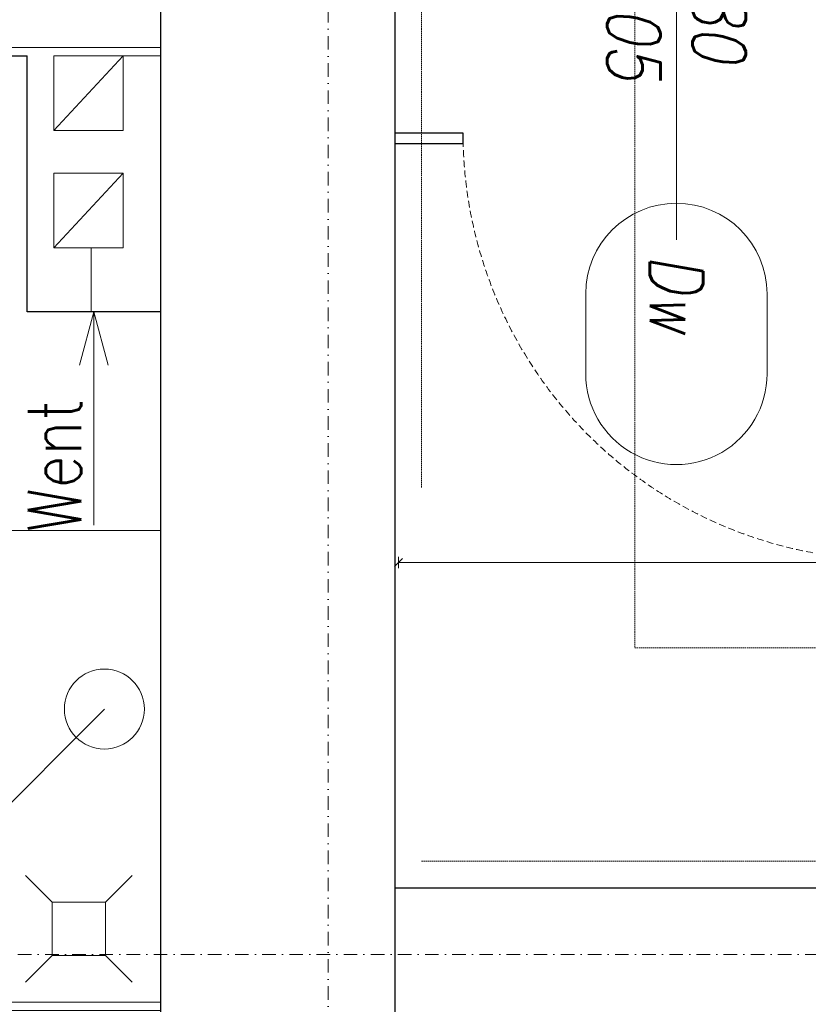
# Model space of a CAD drawing. Header units: millimetres. Extents: x -1893473 to 1546619, y -568027 to 942944.
# Tile 162 of 256: x 166263 to 167742, y -498713 to -496867. Entities that reach past the tile are written whole.
import ezdxf
from ezdxf.enums import TextEntityAlignment as Align

# ---------------------------------------------------------------- set-up
doc = ezdxf.new("R2010")
doc.units = ezdxf.units.MM
doc.header["$LTSCALE"] = 0.2
doc.linetypes.add('DASHDOT', pattern=[25.4, 12.7, -6.35, 0, -6.35])
doc.linetypes.add('HIDDEN', pattern=[9.525, 6.35, -3.175])
doc.layers.get('0').update_dxf_attribs({"lineweight": 0})
for name, color, linetype, lineweight in [('!! 0_ Istn-sciany', 7, 'Continuous', 30), ('!! 0_ Istn-widok', 1, 'Continuous', 15), ('!! 0_ Opis', 3, 'Continuous', 13), ('!! 0_Istn-armatura', 6, 'Continuous', 9), ('!! 0_Istn-cienka', 4, 'Continuous', 9), ('!! 0_Istn-went', 5, 'Continuous', 13), ('!! 0_Opis_pom', 9, 'Continuous', 13), ('!! 0_Osie', 1, 'DASHDOT', 13), ('!! 1_drzwi opis', 151, 'Continuous', 9), ('!! 1_drzwi-linia', 213, 'Continuous', 5), ('!! 1_OPIS POM NOWE', 140, 'Continuous', 5), ('!! wymiary osi', 250, 'Continuous', 9), ('P-Opis nadproża', 150, 'Continuous', 9), ('P-Osie', 1, 'DASHDOT', 18)]:
    doc.layers.add(name, color=color, linetype=linetype, lineweight=lineweight)
doc.layers.add('!! 1_zabudowa GK', color=33, linetype='Continuous')
doc.layers.add('Powierzchnia', color=140, linetype='Continuous', lineweight=5, plot=False)
doc.styles.add('50', font='ROMANS.shx', dxfattribs={"width": 0.8, "height": 10})
doc.styles.add('ARCHETYP', font='romans.shx', dxfattribs={"height": 15})
doc.styles.add('ARIAL', font='tahoma.ttf')
doc.styles.add('TXT', font='simplex.shx')
doc.dimstyles.new('DIM50', dxfattribs={"dimscale": 5, "dimtxt": 2.5, "dimasz": 1.5, "dimexe": 0, "dimexo": 0, "dimgap": 0.5, "dimtad": 1, "dimdec": 4, "dimrnd": 0.5, "dimdsep": 46, "dimtxsty": 'TXT', "dimblk1": 'TICK1', "dimblk2": 'TICK1', "dimsah": 1, "dimcen": 0, "dimse1": 1, "dimse2": 1, "dimclrd": 1, "dimclre": 7, "dimclrt": 9, "dimadec": 0, "dimazin": 0, "dimtfac": 1, "dimtdec": 4, "dimtmove": 2, "dimatfit": 3, "dimldrblk": 'TICK1', "dimfxl": 1, "dimtolj": 1, "dimarcsym": 0})

# ---------------------------------------------------------------- blocks, each defined once
blk = doc.blocks.new('A$C19D82A3D')
for points in [[(-5, 10), (-10, 15)], [(5, 10), (10, 15)], [(-5, 0), (-10, -5)], [(5, 0), (10, -5)]]:
    blk.add_lwpolyline(points)
blk.add_lwpolyline([(-5, 10), (5, 10), (5, 0), (-5, 0)], close=True)
blk = doc.blocks.new('BLOK OSI')
at = {"layer": 'P-Osie'}
for points in [[(51992.21, -199661.23), (51992.21, -193642.41)], [(48625.51, -198090.09), (53810.61, -198090.09)]]:
    blk.add_lwpolyline(points, dxfattribs=at)
blk = doc.blocks.new('drzwi 80-205')
blk.add_lwpolyline([(61128.31, -197571.09), (61128.31, -197491.09), (61131.31, -197491.09), (61131.31, -197571.09)], close=True)
blk.add_lwpolyline([(61088.31, -197551.09), (61088.31, -197591.09)])
at = {"linetype": 'HIDDEN'}
blk.add_arc((61128.31, -197571.09), 80, 88.0898, 180, dxfattribs=at)
blk = doc.blocks.new('1_ok-opis')
blk.add_line((0, 111.61), (0, 50))
for points in [[(-17, 128.61), (-17, 143.61)], [(17, 128.61), (17, 143.61)]]:
    blk.add_lwpolyline(points)
for centre, start, end in [((0, 143.61), 0, 180), ((0, 128.61), 180, 0)]:
    blk.add_arc(centre, 17, start, end)
at = {"style": 'ARCHETYP'}
for tag, height, rotation, p in [('NR', 12, 90, (0, 136.9)), ('NR', 12, 270, (0, 136.9)), ('SZEROKOŚĆ', 10, 270, (8, 78.29)), ('SZEROKOŚĆ', 10, 90, (-8, 78.29)), ('WYSOKOŚĆ', 10, 270, (-8, 78.29)), ('WYSOKOŚĆ', 10, 90, (8, 78.29))]:
    blk.add_attdef(tag, text='', height=height, rotation=rotation, dxfattribs=at).set_placement(p, align=Align.MIDDLE)
blk = doc.blocks.new('TICK1')
at = {"color": 2}
blk.add_line((-1, -1), (1, 1), dxfattribs=at)
at = {"color": 0}
for p, q in [((0, 0), (-1, 0)), ((0, -1.4), (0, 1.4))]:
    blk.add_line(p, q, dxfattribs=at)
blk = doc.blocks.new('*D1249')
at = {"layer": '!! wymiary osi', "color": 1, "lineweight": -2, "transparency": 16777216}
blk.add_line((298300.9, -503784.1), (295213.6, -503784.1), dxfattribs=at)
at = {"layer": 'DEFPOINTS', "color": 0, "transparency": 16777216}
for p in [(298308.4, -503293.7), (295206.1, -503430.6), (295206.1, -503784.1)]:
    blk.add_point(p, dxfattribs=at)
at = {"layer": '!! wymiary osi', "color": 1, "lineweight": -2, "transparency": 16777216, "xscale": 7.5, "yscale": 7.5, "zscale": 7.5, "rotation": 180}
blk.add_blockref('TICK1', (295206.1, -503784.1), dxfattribs=at)
at = {"layer": '!! wymiary osi', "color": 1, "lineweight": -2, "transparency": 16777216, "xscale": 7.5, "yscale": 7.5, "zscale": 7.5}
blk.add_blockref('TICK1', (298308.4, -503784.1), dxfattribs=at)
at = {"layer": '!! wymiary osi', "color": 9, "transparency": 16777216, "insert": (296757.2, -503775.3), "char_height": 12.5, "attachment_point": 5, "style": 'TXT'}
blk.add_mtext('\\A1;3102.5', dxfattribs=at)
blk = doc.blocks.new('*D1435')
at = {"layer": '!! wymiary osi', "color": 1, "lineweight": -2, "transparency": 16777216}
blk.add_line((293391.8, -502431.2), (293391.8, -502826.2), dxfattribs=at)
at = {"layer": 'DEFPOINTS', "color": 0, "transparency": 16777216}
for p in [(294759.7, -502423.7), (293391.8, -502833.7), (294509.7, -502833.7)]:
    blk.add_point(p, dxfattribs=at)
at = {"layer": '!! wymiary osi', "color": 1, "lineweight": -2, "transparency": 16777216, "xscale": 7.5, "yscale": 7.5, "zscale": 7.5}
for p, rotation in [((293391.8, -502423.7), 90), ((293391.8, -502833.7), 270)]:
    blk.add_blockref('TICK1', p, dxfattribs=dict(at, rotation=rotation))
at = {"layer": '!! wymiary osi', "color": 9, "transparency": 16777216, "insert": (293383, -502628.7), "char_height": 12.5, "attachment_point": 5, "rotation": 90, "style": 'TXT'}
blk.add_mtext('\\A1;410', dxfattribs=at)
blk = doc.blocks.new('*D1436')
at = {"layer": '!! wymiary osi', "color": 1, "lineweight": -2, "transparency": 16777216}
blk.add_line((293391.8, -502841.2), (293391.8, -504616.2), dxfattribs=at)
at = {"layer": 'DEFPOINTS', "color": 0, "transparency": 16777216}
for p in [(294509.7, -502833.7), (293391.8, -504623.7), (294759.7, -504623.7)]:
    blk.add_point(p, dxfattribs=at)
at = {"layer": '!! wymiary osi', "color": 1, "lineweight": -2, "transparency": 16777216, "xscale": 7.5, "yscale": 7.5, "zscale": 7.5}
for p, rotation in [((293391.8, -502833.7), 90), ((293391.8, -504623.7), 270)]:
    blk.add_blockref('TICK1', p, dxfattribs=dict(at, rotation=rotation))
at = {"layer": '!! wymiary osi', "color": 9, "transparency": 16777216, "insert": (293383, -503728.7), "char_height": 12.5, "attachment_point": 5, "rotation": 90, "style": 'TXT'}
blk.add_mtext('\\A1;1790', dxfattribs=at)
blk = doc.blocks.new('A$C2EB40A8D')
at = {"layer": '!! 0_ Istn-sciany'}
blk.add_line((1108.87011, -2532.48603), (2608.87011, -2532.48603), dxfattribs=at)
for points in [[(3298.87011, -232.48603), (3298.87011, -4892.48603)], [(2858.87011, -382.48603), (2858.87011, -3832.48603)], [(2858.87011, -382.48603), (2858.87011, -4892.48603)], [(2858.87011, -3012.48603), (2608.87011, -3012.48603), (2608.87011, -2532.48603)], [(2858.87011, -3012.48603), (2858.87011, -4892.48603)], [(3298.87011, -4092.48603), (4998.87011, -4092.48603)]]:
    blk.add_lwpolyline(points, dxfattribs=at)
at = {"layer": '!! 0_ Istn-widok'}
blk.add_circle((2753.87011, -3757.48603), 75, dxfattribs=at)
at = {"layer": '!! 0_ Opis'}
blk.add_lwpolyline([(2527.49812, -3983.85802), (2753.87011, -3757.48603)], dxfattribs=at)
at = {"layer": '!! 0_Istn-armatura'}
blk.add_lwpolyline([(2858.87011, -3422.48603), (1958.87011, -3422.48603), (1958.87011, -4322.48603), (2858.87011, -4322.48603)], close=True, dxfattribs=at)
at = {"layer": '!! 0_Istn-cienka', "linetype": 'HIDDEN', "ltscale": 2}
for points in [[(3348.87011, 2357.51397), (3348.87011, -3342.48603)], [(3748.87011, 1657.51397), (3748.87011, -3642.48603)], [(3748.87011, -3642.48603), (9048.87011, -3642.48603)], [(3348.87011, -4042.48603), (9048.87011, -4042.48603)]]:
    blk.add_lwpolyline(points, dxfattribs=at)
at = {"layer": '!! 0_Istn-went'}
for p, q in [((2658.87011, -2532.48603), (2788.87011, -2532.48603)), ((2728.87011, -2532.48603), (2858.87011, -2532.48603))]:
    blk.add_line(p, q, dxfattribs=at)
for points in [[(2858.87011, -2532.48603), (2858.87011, -2122.48603)], [(2658.87011, -2672.48603), (2658.87011, -2532.48603)], [(2658.87011, -2672.48603), (2788.87011, -2532.48603)], [(2788.87011, -2532.48603), (2788.87011, -2672.48603)], [(2858.87011, -2532.48603), (2858.87011, -2672.48603)], [(2658.87011, -2672.48603), (2788.87011, -2672.48603)], [(2788.87011, -2892.48603), (2658.87011, -2892.48603), (2658.87011, -2752.48603)], [(2658.87011, -2752.48603), (2788.87011, -2752.48603)], [(2658.87011, -2892.48603), (2788.87011, -2752.48603)], [(2788.87011, -2752.48603), (2788.87011, -2892.48603)], [(2728.87011, -2892.48603), (2728.87011, -3012.48603)], [(2858.87011, -2892.48603), (2858.87011, -3012.48603)], [(2733.87011, -3012.48603), (2707.07519, -3112.48603)], [(2733.87011, -3412.9513), (2733.87011, -3012.48603)], [(2733.87011, -3012.48603), (2760.66503, -3112.48603)]]:
    blk.add_lwpolyline(points, dxfattribs=at)
at = {"layer": '!! 1_zabudowa GK'}
for points in [[(3426.56893, -2677.48603), (3298.87011, -2677.48603)], [(3426.56893, -2697.48604), (3426.56893, -2677.48603)], [(3426.56893, -2697.48603), (3298.87011, -2697.48603)]]:
    blk.add_lwpolyline(points, dxfattribs=at)
at = {"layer": 'Powierzchnia'}
for points in [[(9048.87011, -2387.48603), (6407.5648, -2387.48603), (6407.5648, -1277.48603), (3298.87011, -1277.48603), (3298.87011, -4092.48603), (9048.87011, -4092.48603)], [(2858.87011, -4307.08775), (1108.87011, -4307.08775), (1108.87011, -2517.08775), (2858.87011, -2517.08775)]]:
    blk.add_lwpolyline(points, close=True, dxfattribs=at)
at = {"layer": '!! 0_Istn-armatura', "xscale": 10, "yscale": 10, "zscale": 10, "rotation": 270}
blk.add_blockref('A$C19D82A3D', (2655.76575, -4169.38167), dxfattribs=at)
at = {"layer": '!! 0_Osie', "xscale": 10, "yscale": 10, "zscale": 10}
blk.add_blockref('BLOK OSI', (-516748.24414, 1976683.397), dxfattribs=at)
at = {"layer": '!! 1_drzwi opis'}
ref = blk.add_blockref('1_ok-opis', (3826.56896, -1692.97433), dxfattribs=dict(at, xscale=-10, yscale=10, zscale=10, rotation=179.9999963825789))
ref.add_attrib('WYSOKOŚĆ', '80', dxfattribs={"layer": '0', "height": 100, "rotation": 269.99999638, "style": '50', "oblique": 10, "width": 0.8}).set_placement((3906.56891, -2475.88286), align=Align.MIDDLE)
ref.add_attrib('SZEROKOŚĆ', '205', dxfattribs={"layer": '0', "height": 100, "rotation": 269.99999638, "style": '50', "oblique": 10, "width": 0.8}).set_placement((3746.56891, -2475.88285), align=Align.MIDDLE)
ref.add_attrib('NR', 'Dw', dxfattribs={"layer": '0', "height": 100, "rotation": 269.99999638, "style": '50', "oblique": 10, "width": 0.8}).set_placement((3826.56888, -2979.08678), align=Align.MIDDLE)
at = {"layer": '!! 1_drzwi-linia', "xscale": -10, "yscale": 10, "zscale": 10, "rotation": 180}
blk.add_blockref('drzwi 80-205', (-607056.5677, -1978388.36908), dxfattribs=at)
at = {"layer": '!! 0_Istn-went', "style": 'ARCHETYP', "width": 0.8}
blk.add_text('Went', height=100, rotation=90.00000004, dxfattribs=at).set_placement((2710.56784, -3425.7846))
at = {"layer": '!! 0_Opis_pom', "ltscale": 0.7, "style": 'ARIAL'}
for tag, p in [('B1,21', (-891.77727, 31796.97458)), ('A1,16', (-13651.31084, 31587.95236)), ('B1,19', (-5798.61305, 31587.22944)), ('B1/17', (-9701.43347, 31565.05244)), ('1,23', (10805.41388, 31565.05244)), ('1,22', (4526.58954, 31507.65132)), ('A1,1', (-16866.13618, 31459.3792)), ('B1,18', (-7791.62894, 31330.08444)), ('B1,20', (-2961.4347, 31167.05787)), ('A1,6', (-19287.17717, 30923.71998)), ('B1,1', (14135.63445, 30913.92963)), ('B1,3', (17346.74696, 30023.81022)), ('B1,4', (29817.71501, 29157.67457)), ('A1,5', (-23454.5385, 28820.77901)), ('A1,2', (-17502.57721, 28602.57524)), ('B1,2D', (2616.16402, 28559.52261)), ('A1,15', (-13651.31084, 28261.46046)), ('B1,4', (29883.58177, 28158.35876)), ('B1,2B', (18801.54781, 27650.12382)), ('B1,2A', (13086.7373, 27376.04393)), ('A1,3', (-16846.27912, 25980.40356)), ('B1,8', (9089.53994, 25356.27639)), ('B1,6', (31915.87888, 23754.79829)), ('A1,4', (-24010.17576, 23559.17399)), ('B1,14', (-11621.32288, 23261.44183)), ('B1,13', (-3080.55208, 22924.09997)), ('B1,5', (29245.49088, 22896.69268)), ('B1,10', (3982.60923, 22874.21277)), ('B1,9', (5634.43488, 22623.92098)), ('B1,2C', (13327.26639, 22378.5328)), ('B1,7', (16398.41175, 22348.28836)), ('B1,11', (5553.20442, 20939.83877)), ('B1,12', (3693.27174, 20628.72148)), ('C1,3', (5969.08376, 16336.01084)), ('C1,2', (11955.93711, 11671.55655)), ('C1,1', (15659.17205, 11415.94196)), ('C1,4', (5140.00888, 9205.5831)), ('C1,5', (5680.4486, 6154.54995)), ('C1,10', (16327.05085, 6080.66085)), ('C1,9', (16526.57171, 3173.45283)), ('C1,6', (6367.37903, 2771.84181)), ('D0,18', (-1981.87701, -110.73158)), ('D0,7', (-13531.42299, -1159.67649)), ('C1,7', (7275.77161, -1303.00991)), ('D0,17', (2064.87671, -1345.69113)), ('D0,3', (-9324.21674, -1442.63631)), ('D0,6', (-17529.61851, -1957.37463)), ('D0,10', (-21369.4432, -2140.60378)), ('D,09', (-12990.08379, -2746.32902)), ('D0,2', (-5516.19514, -3101.87722)), ('D0,16', (2266.73061, -3284.15369)), ('D0,8', (-14357.79539, -3567.69719)), ('D0,5', (-10461.54478, -3629.26575)), ('D0,4', (-8396.53404, -4353.7937)), ('D0,15', (1974.41895, -5205.84774)), ('D0,1', (-5633.49598, -5662.48534)), ('D0,11', (-23334.09291, -6045.78706)), ('D0,12', (-22436.85763, -9302.9678)), ('D0,13', (-22436.85763, -11581.16526)), ('D0,14', (-13645.94445, -11884.57769))]:
    blk.add_attdef(tag, text='', height=119.68, dxfattribs=at).set_placement(p, align=Align.MIDDLE_CENTER)
at = {"layer": '!! 1_OPIS POM NOWE', "style": 'ARIAL'}
for tag, p in [('C1.7A', (7769.3756, 685.765)), ('C1.7C', (7655.80151, -2045.04756)), ('C1.8B', (10935.93068, -2107.41983)), ('C1.8A', (13897.39715, -2120.69016)), ('C1.7B', (8274.43201, -3270.18959)), ('E1.2', (16701.02923, -5331.07351)), ('E1.5E', (21974.23379, -5463.99012)), ('E1.5D', (24989.27391, -5785.36474)), ('E1.1', (8357.81567, -5851.01076)), ('E1.5C', (25222.53959, -6394.64172)), ('E1.5B', (27694.70831, -7009.86571)), ('E1.6', (5279.46063, -8141.28746)), ('E1.5A', (25547.9555, -8495.18994)), ('E1.5G', (23977.19473, -9792.46695)), ('E1.5F', (22414.7084, -9822.66389)), ('E1,4', (13935.69867, -10458.20073)), ('E1.5L', (28030.8296, -11267.7725)), ('E1.3', (5639.18862, -11994.01941)), ('E1.5H', (23988.49716, -12231.38049)), ('E1.5K', (27714.73934, -12977.98364)), ('E1.5I', (22290.68736, -13989.9049)), ('E1.5J', (27095.71534, -16088.17469))]:
    blk.add_attdef(tag, text='', height=119.68, dxfattribs=at).set_placement(p, align=Align.MIDDLE_CENTER)
at = {"layer": '!! wymiary osi'}
for base, p1, p2, picture, middle in [((1490.98232, -2532.48603), (2858.87011, -2122.48603), (2608.87011, -2532.48603), '*D1435', (1482.23232, -2327.48603)), ((1490.98232, -4322.48603), (2608.87011, -2532.48603), (2858.87011, -4322.48603), '*D1436', (1482.23232, -3427.48603))]:
    dim = blk.add_linear_dim(base=base, p1=p1, p2=p2, angle=90, dimstyle='DIM50', dxfattribs=at)
    dim.commit()
    dim.dimension.update_dxf_attribs({"geometry": picture, "text_midpoint": middle, "insert": (-291900.79406, 500301.26018)})
dim = blk.add_linear_dim(base=(3305.29009, -3482.82791), p1=(6407.5648, -2992.48523), p2=(3305.29009, -3129.38689), dimstyle='DIM50', dxfattribs=at)
dim.commit()
dim.dimension.update_dxf_attribs({"geometry": '*D1249', "text_midpoint": (4856.42744, -3474.07791), "insert": (-291900.79406, 500301.26018)})

msp = doc.modelspace()

# ---------------------------------------------------------------- block references
at = {"layer": 'P-Opis nadproża', "color": 4}
msp.add_blockref('A$C2EB40A8D', (163667.94092, -494401.63474), dxfattribs=at)

doc.saveas('drawing.dxf')
